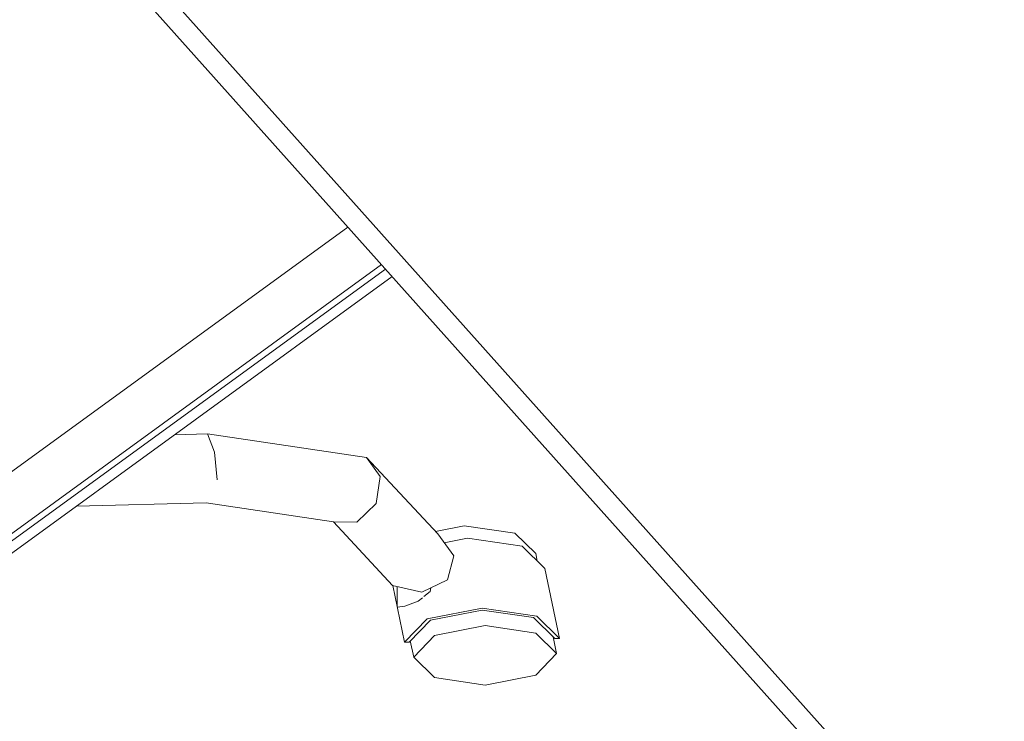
# Model space of a CAD drawing. Header units: millimetres. Extents: x -36631 to 27388, y -24993 to 6945.
# Tile 87 of 256: x -8351 to -7998, y -19300 to -19049. Entities that reach past the tile are written whole.
import ezdxf

# ---------------------------------------------------------------- set-up
doc = ezdxf.new("R2010")
doc.units = ezdxf.units.MM
doc.header["$MEASUREMENT"] = 0
doc.layers.add('Nuevo_09_EI_Mobiliari general', color=7, linetype='Continuous')
doc.layers.add('Nuevo_09_EI_Mobiliari general_Pluma_Nº__1', color=7, linetype='Continuous', lineweight=5)

# ---------------------------------------------------------------- blocks, each defined once
blk = doc.blocks.new('Elem Sección_152_1')
at = {"layer": 'Nuevo_09_EI_Mobiliari general_Pluma_Nº__1', "color": 7, "linetype": 'Continuous', "lineweight": 5}
for p, q in [((-7287.82, -20169.77), (-8947.84, -18312.22)), ((-7287.82, -20180.86), (-8947.84, -18323.3))]:
    blk.add_line(p, q, dxfattribs=at)
blk = doc.blocks.new('Elem Sección_153_1')
at = {"layer": 'Nuevo_09_EI_Mobiliari general_Pluma_Nº__1', "color": 7, "linetype": 'Continuous', "lineweight": 5}
for p, q in [((-8479.72, -19302.5), (-8233.13, -19123.06)), ((-8221.13, -19136.5), (-8494.56, -19335.47)), ((-8494.71, -19338.24), (-8219.68, -19138.11)), ((-8217.28, -19140.79), (-8494.71, -19342.68)), ((-8283.43, -19197.22), (-8295.23, -19197.51)), ((-8280.9, -19203.74), (-8283.43, -19197.22)), ((-8226.43, -19205.62), (-8283.43, -19197.22)), ((-8279.99, -19213.68), (-8280.9, -19203.74)), ((-8221.54, -19212.49), (-8226.43, -19205.62)), ((-8200.93, -19233.05), (-8226.43, -19205.62)), ((-8222.99, -19222.08), (-8221.54, -19212.49)), ((-8283.89, -19221.93), (-8330.37, -19223.09)), ((-8238.33, -19228.65), (-8283.89, -19221.93)), ((-8229.95, -19228.78), (-8222.99, -19222.08)), ((-8238.33, -19228.65), (-8229.95, -19228.78)), ((-8217.09, -19251.49), (-8238.33, -19228.65)), ((-8201.79, -19232.13), (-8191.43, -19230.09)), ((-8191.43, -19230.09), (-8173.33, -19232.76)), ((-8173.33, -19232.76), (-8165.84, -19240.1)), ((-8195.15, -19240.87), (-8200.93, -19233.05)), ((-8198.6, -19236.21), (-8190.31, -19234.57)), ((-8190.31, -19234.57), (-8170.7, -19237.46)), ((-8170.7, -19237.46), (-8162.58, -19245.42)), ((-8197.49, -19249.51), (-8195.15, -19240.87)), ((-8165.28, -19242.78), (-8165.84, -19240.1)), ((-8157.33, -19270.49), (-8162.58, -19245.42)), ((-8206.58, -19253.91), (-8197.49, -19249.51)), ((-8217.09, -19251.49), (-8206.58, -19253.91)), ((-8212.79, -19271.86), (-8217.05, -19251.5)), ((-8215.41, -19259.33), (-8215.41, -19251.88)), ((-8205.88, -19255.51), (-8203.69, -19253.68)), ((-8203.69, -19253.68), (-8203.37, -19252.36)), ((-8212.74, -19258.91), (-8207.89, -19257.17)), ((-8207.89, -19257.17), (-8206.44, -19255.97)), ((-8215.41, -19259.33), (-8212.74, -19258.91)), ((-8204.67, -19263.51), (-8185.06, -19259.64)), ((-8185.06, -19260.31), (-8203.53, -19263.95)), ((-8185.06, -19259.64), (-8165.45, -19262.53)), ((-8166.59, -19263.03), (-8185.06, -19260.31)), ((-8212.79, -19271.86), (-8204.67, -19263.51)), ((-8203.53, -19263.95), (-8211.19, -19271.82)), ((-8158.93, -19270.53), (-8166.59, -19263.03)), ((-8165.45, -19262.53), (-8157.33, -19270.49)), ((-8202.03, -19269.47), (-8183.94, -19265.9)), ((-8183.94, -19265.9), (-8165.84, -19268.57)), ((-8211.19, -19271.82), (-8212.79, -19271.86)), ((-8209.53, -19277.18), (-8210.75, -19271.37)), ((-8209.53, -19277.18), (-8202.03, -19269.47)), ((-8165.84, -19268.57), (-8158.34, -19275.91)), ((-8158.34, -19275.91), (-8159.61, -19269.87)), ((-8157.33, -19270.49), (-8158.93, -19270.53)), ((-8202.03, -19284.52), (-8209.53, -19277.18)), ((-8158.34, -19275.91), (-8165.84, -19283.62)), ((-8183.94, -19287.19), (-8202.03, -19284.52)), ((-8165.84, -19283.62), (-8183.94, -19287.19))]:
    blk.add_line(p, q, dxfattribs=at)

msp = doc.modelspace()

# ---------------------------------------------------------------- block references
at = {"layer": 'Nuevo_09_EI_Mobiliari general', "lineweight": 0}
for name in ['Elem Sección_152_1', 'Elem Sección_153_1']:
    msp.add_blockref(name, (0, 0), dxfattribs=at)

doc.saveas('drawing.dxf')
